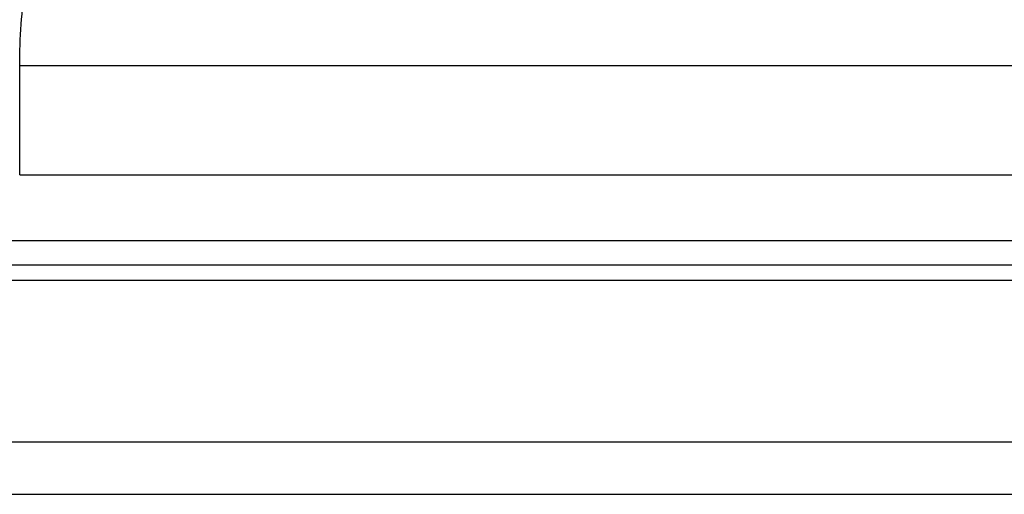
# Model space of a CAD drawing. Header units: millimetres. Extents: x 2 to 334, y 78 to 186.
# Tile 4 of 51: x 230 to 253, y 97 to 108. Entities that reach past the tile are written whole.
import ezdxf

# ---------------------------------------------------------------- set-up
doc = ezdxf.new("R2010")
doc.units = ezdxf.units.MM
doc.header["$LTSCALE"] = 0.15
doc.layers.add('OUT', color=3, linetype='CONTINUOUS')

msp = doc.modelspace()

# ---------------------------------------------------------------- linework, layer by layer
at = {"layer": 'OUT', "color": 0}
for p, q in [((230.483, 104.123), (230.483, 106.623)), ((230.483, 106.623), (269.158, 106.623)), ((230.483, 104.123), (269.158, 104.123)), ((205.82, 102.623), (293.82, 102.623)), ((177.395, 102.07), (325.82, 102.07)), ((177.34, 101.716), (325.82, 101.716)), ((176.218, 98.023), (325.82, 98.023)), ((139.82, 96.823), (325.82, 96.823))]:
    msp.add_line(p, q, dxfattribs=at)
msp.add_open_spline([(230.483, 106.623), (230.483, 106.935), (230.495, 107.251), (230.54, 107.874), (230.574, 108.182), (230.701, 109.1), (230.822, 109.701), (231.102, 110.889), (231.262, 111.477), (231.585, 112.623), (231.75, 113.183), (232.062, 114.281), (232.211, 114.819), (232.473, 115.879), (232.587, 116.401), (232.756, 117.422), (232.81, 117.913), (232.824, 118.621), (232.817, 118.853), (232.777, 119.306), (232.743, 119.526), (232.694, 119.738)], degree=3, knots=[0, 0, 0, 0, 0.0625, 0.0625, 0.125, 0.125, 0.25, 0.25, 0.375, 0.375, 0.5, 0.5, 0.625, 0.625, 0.75, 0.75, 0.875, 0.875, 0.9375, 0.9375, 1, 1, 1, 1], dxfattribs=at)

doc.saveas('drawing.dxf')
